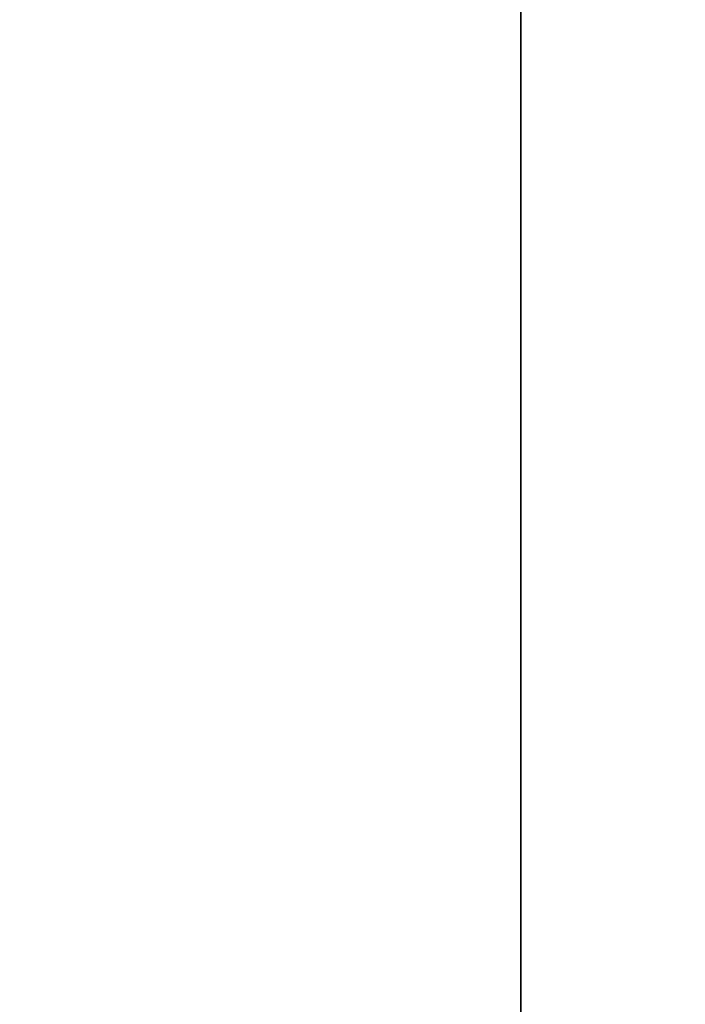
# Model space of a CAD drawing. Header units: millimetres. Extents: x 7 to 294, y 5 to 173.
# Tile 111 of 118: x 268.99 to 270.9, y 139.18 to 142.02. Entities that reach past the tile are written whole.
import ezdxf

# ---------------------------------------------------------------- set-up
doc = ezdxf.new("R2010")
doc.units = ezdxf.units.MM
doc.layers.add('32', color=7, linetype='Continuous', true_color=0xffffff)

msp = doc.modelspace()

# ---------------------------------------------------------------- linework, layer by layer
at = {"layer": '32', "color": 2, "linetype": 'Continuous', "lineweight": 35}
msp.add_open_spline([(269.7283, 134.4326), (269.9616, 134.4326), (270.1949, 134.4326), (270.4283, 134.4326), (270.4283, 137.766), (270.4283, 141.0993), (270.4283, 144.4326), (270.1949, 144.4326), (269.9616, 144.4326), (269.7283, 144.4326)], degree=3, knots=[0, 0, 0, 0, 0.061404, 0.061404, 0.061404, 0.938596, 0.938596, 0.938596, 1, 1, 1, 1], dxfattribs=at)

doc.saveas('drawing.dxf')
